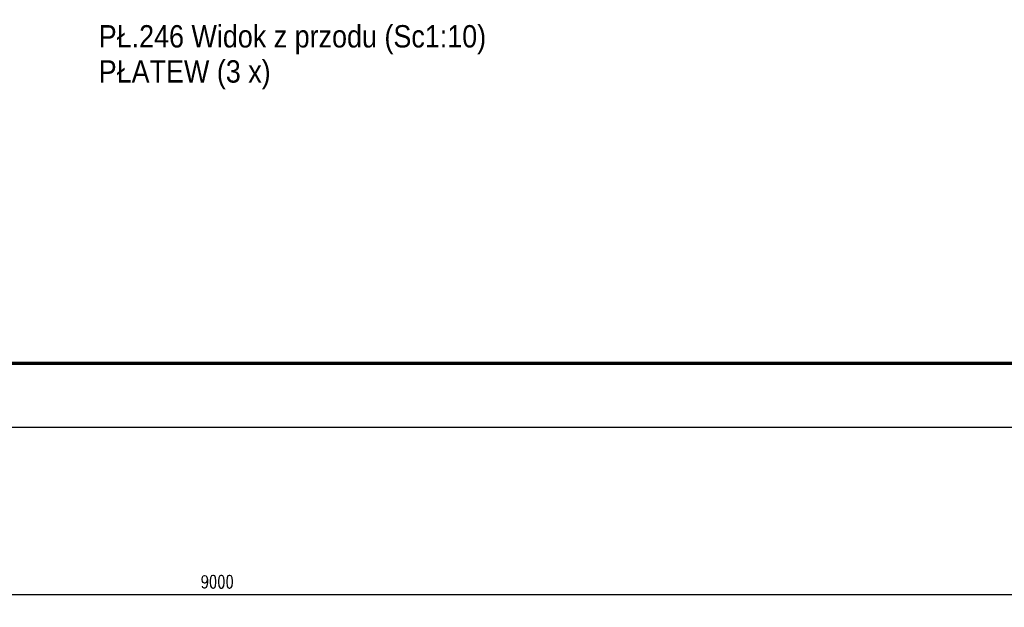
# Model space of a CAD drawing. Header units: millimetres. Extents: x -129 to 775, y 10833 to 11484.
# Tile 19 of 38: x 292 to 446, y 10833 to 10925. Entities that reach past the tile are written whole.
import ezdxf

# ---------------------------------------------------------------- set-up
doc = ezdxf.new("R2010")
doc.units = ezdxf.units.MM
doc.header["$LTSCALE"] = 10
doc.layers.get('Defpoints').update_dxf_attribs({"color": 1})
doc.layers.add('_FORMATKA', color=8, linetype='Continuous', plot=False)
for name, color, linetype, lineweight in [('_RAMKA', 7, 'Continuous', 35), ('PS_DIM', 4, 'Continuous', 13), ('PS_TEXT', 3, 'Continuous', 18)]:
    doc.layers.add(name, color=color, linetype=linetype, lineweight=lineweight)
doc.styles.add('gil', font='txt', dxfattribs={"width": 0.9})
doc.styles.add('simplex', font='simplex.shx', dxfattribs={"width": 0.75})
doc.dimstyles.new('1_10_PRZ', dxfattribs={"dimtxt": 2, "dimasz": 1, "dimexe": 2, "dimexo": 5, "dimgap": 1, "dimtad": 1, "dimdec": 0, "dimlfac": 10, "dimtxsty": 'simplex', "dimblk": 'dimznak', "dimcen": 2, "dimse1": 1, "dimse2": 1, "dimclrt": 3, "dimadec": 1, "dimazin": 0, "dimtfac": 1, "dimtdec": 0, "dimtix": 1, "dimtmove": 2, "dimatfit": 3, "dimldrblk": 'dim-grot', "dimfxl": 1, "dimarcsym": 0})

# ---------------------------------------------------------------- blocks, each defined once
blk = doc.blocks.new('dimznak')
at = {"color": 0}
for points in [[(0, 2), (0, -2)], [(-2, 0), (2, 0)]]:
    blk.add_lwpolyline(points, dxfattribs=at)
at = {"color": 2}
blk.add_lwpolyline([(1, 1), (-1, -1)], dxfattribs=at)
blk = doc.blocks.new('*D307')
at = {"layer": 'Defpoints', "color": 0, "transparency": 16777216}
for p in [(-127.13, 10860.89), (772.87, 10860.89), (772.87, 10834.69)]:
    blk.add_point(p, dxfattribs=at)
at = {"layer": 'PS_DIM', "color": 0, "lineweight": -2, "transparency": 16777216}
blk.add_line((-126.13, 10834.69), (771.87, 10834.69), dxfattribs=at)
at = {"layer": 'PS_DIM', "color": 0, "lineweight": -2, "transparency": 16777216, "rotation": 180}
blk.add_blockref('dimznak', (-127.13, 10834.69), dxfattribs=at)
at = {"layer": 'PS_DIM', "color": 0, "lineweight": -2, "transparency": 16777216}
blk.add_blockref('dimznak', (772.87, 10834.69), dxfattribs=at)
at = {"layer": 'PS_DIM', "color": 3, "transparency": 16777216, "insert": (322.87, 10836.69), "char_height": 2, "attachment_point": 5, "style": 'simplex'}
blk.add_mtext('9000', dxfattribs=at)
blk = doc.blocks.new('dim-grot')
blk.add_hatch(color=256).paths.add_polyline_path([(0, 0), (-2, 0.5), (-2, -0.5)])
blk.add_lwpolyline([(0, 0), (-2, 0.5), (-2, -0.5), (0, 0)])
blk = doc.blocks.new('*X617')
at = {"color": 3, "style": 'gil', "width": 0.9}
for s, p in [('PŁ.246 Widok z przodu (Sc1:10)', (304.32, 10920.35)), ('PŁATEW (3 x)', (304.32, 10914.85))]:
    blk.add_text(s, height=3.5, dxfattribs=at).set_placement(p)

msp = doc.modelspace()

# ---------------------------------------------------------------- linework, layer by layer
at = {"layer": '_FORMATKA', "lineweight": -3}
msp.add_lwpolyline([(-127.13, 10860.89), (772.87, 10860.89), (772.87, 11454.89), (-127.13, 11454.89)], close=True, dxfattribs=at)
at = {"layer": '_RAMKA', "lineweight": -3, "const_width": 0.5}
msp.add_lwpolyline([(-97.13, 10870.89), (762.87, 10870.89), (762.87, 11444.89), (-97.13, 11444.89)], close=True, dxfattribs=at)

# ---------------------------------------------------------------- block references
at = {"layer": 'PS_TEXT'}
msp.add_blockref('*X617', (0, 0), dxfattribs=at)

# ---------------------------------------------------------------- dimensions: what is measured, and where the dimension line sits
at = {"layer": 'PS_DIM'}
dim = msp.add_linear_dim(base=(772.87, 10834.69), p1=(-127.13, 10860.89), p2=(772.87, 10860.89), dimstyle='1_10_PRZ', dxfattribs=at)
dim.commit()
dim.dimension.update_dxf_attribs({"geometry": '*D307', "text_midpoint": (322.87, 10836.69)})

doc.saveas('drawing.dxf')
